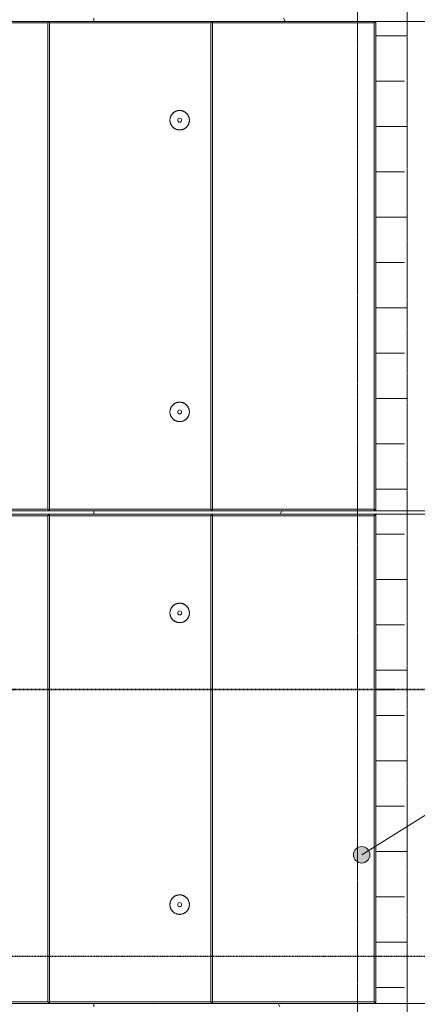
# Model space of a CAD drawing. Header units: millimetres. Extents: x -80560 to 110805, y -11020 to 52719.
# Tile 131 of 152: x 96244 to 98657, y 22310 to 28285. Entities that reach past the tile are written whole.
import ezdxf

# ---------------------------------------------------------------- set-up
doc = ezdxf.new("R2010")
doc.units = ezdxf.units.MM
for name, pattern in [('CENTER2', [20, 8, -4, 4, -4]), ('DASHDOT2', [8, 4, -2, 0, -2]), ('DASHED2-1', [3, 2, -1]), ('HIDDEN2', [4.5, 3, -1.5])]:
    doc.linetypes.add(name, pattern=pattern)
for name, color, linetype, lineweight in [('A-FLOR-OVHD', 1, 'DASHED2-1', 18), ('A-GENM', 13, 'Continuous', 18), ('A-GENM-HDLN', 13, 'DASHED2-1', 18), ('G-ANNO-SYMB', 111, 'Continuous', 9), ('G-ANNO-TEXT', 231, 'Continuous', 9), ('S-GRID', 1, 'Continuous', 9), ('S-STRS-MBND', 31, 'HIDDEN2', 18)]:
    doc.layers.add(name, color=color, linetype=linetype, lineweight=lineweight)

# ---------------------------------------------------------------- blocks, each defined once
blk = doc.blocks.new('95251-Leonardo College Leiden_rvt-1-DO_00 begane grond')
at = {"layer": 'A-GENM', "color": 130, "lineweight": 9}
for p, q in [((70530, 28275), (71520, 28275)), ((71520, 28265), (70540, 28265)), ((71520, 28275), (72510, 28275)), ((71525, 28270), (71520, 28275)), ((71525, 28270), (71520, 28265)), ((71520, 25315), (71520, 28265)), ((71530, 28265), (71525, 28270)), ((71530, 28265), (71530, 25315)), ((72510, 28265), (71530, 28265)), ((72510, 28275), (73500, 28275)), ((72515, 28270), (72510, 28275)), ((72515, 28270), (72510, 28265)), ((72510, 25315), (72510, 28265)), ((72520, 28265), (72515, 28270)), ((72520, 28265), (72520, 25315)), ((73500, 28265), (72520, 28265)), ((73505, 28270), (73500, 28275)), ((73505, 28270), (73500, 28265)), ((73500, 25315), (73500, 28265)), ((73510, 28265), (73505, 28270)), ((73510, 28265), (73510, 25315)), ((71520, 25305), (70530, 25305)), ((70530, 25285), (71520, 25285)), ((70540, 25315), (71520, 25315)), ((71520, 25275), (70540, 25275)), ((71520, 25315), (71525, 25310)), ((71520, 25305), (71525, 25310)), ((72510, 25305), (71520, 25305)), ((71520, 25285), (72510, 25285)), ((71525, 25280), (71520, 25285)), ((71525, 25280), (71520, 25275)), ((71520, 22325), (71520, 25275)), ((71525, 25310), (71530, 25315)), ((71530, 25275), (71525, 25280)), ((71530, 25315), (72510, 25315)), ((71530, 25275), (71530, 22325)), ((72510, 25275), (71530, 25275)), ((72510, 25315), (72515, 25310)), ((72510, 25305), (72515, 25310)), ((73500, 25305), (72510, 25305)), ((72510, 25285), (73500, 25285)), ((72515, 25280), (72510, 25285)), ((72515, 25280), (72510, 25275)), ((72510, 22325), (72510, 25275)), ((72515, 25310), (72520, 25315)), ((72520, 25275), (72515, 25280)), ((72520, 25315), (73500, 25315)), ((72520, 25275), (72520, 22325)), ((73500, 25275), (72520, 25275)), ((73500, 25315), (73505, 25310)), ((73500, 25305), (73505, 25310)), ((73505, 25280), (73500, 25285)), ((73505, 25280), (73500, 25275)), ((73500, 22325), (73500, 25275)), ((73505, 25310), (73510, 25315)), ((73510, 25275), (73505, 25280)), ((73510, 25275), (73510, 22325)), ((71520, 22315), (70530, 22315)), ((70540, 22325), (71520, 22325)), ((71520, 22325), (71525, 22320)), ((71520, 22315), (71525, 22320)), ((72510, 22315), (71520, 22315)), ((71525, 22320), (71530, 22325)), ((71530, 22325), (72510, 22325)), ((72510, 22325), (72515, 22320)), ((72510, 22315), (72515, 22320)), ((73500, 22315), (72510, 22315)), ((72515, 22320), (72520, 22325)), ((72520, 22325), (73500, 22325)), ((73500, 22325), (73505, 22320)), ((73500, 22315), (73505, 22320)), ((73505, 22320), (73510, 22325))]:
    blk.add_line(p, q, dxfattribs=at)
at = {"layer": 'A-GENM', "color": 130, "lineweight": 9, "flags": 128}
for points in [[(72320, 27734), (72317.6, 27734), (72315.3, 27733.8), (72312.9, 27733.6), (72310.6, 27733.2), (72308.3, 27732.8), (72306, 27732.3), (72303.7, 27731.7), (72301.4, 27731), (72299.2, 27730.2), (72297, 27729.3), (72294.9, 27728.4), (72292.8, 27727.3), (72290.7, 27726.2), (72288.7, 27725), (72286.7, 27723.7), (72284.8, 27722.3), (72282.9, 27720.9), (72281.1, 27719.4), (72279.4, 27717.8), (72277.7, 27716.1), (72276.1, 27714.4), (72274.5, 27712.6), (72273.1, 27710.7), (72271.7, 27708.8), (72270.4, 27706.9), (72269.1, 27704.9), (72268, 27702.8), (72266.9, 27700.7), (72265.9, 27698.6), (72265, 27696.4), (72264.2, 27694.2), (72263.5, 27691.9), (72262.8, 27689.6), (72262.3, 27687.3), (72261.9, 27685), (72261.5, 27682.7), (72261.2, 27680.3), (72261.1, 27678), (72261, 27675.6), (72261, 27673.3), (72261.1, 27670.9), (72261.4, 27668.6), (72261.7, 27666.2), (72262.1, 27663.9), (72262.5, 27661.6), (72263.1, 27659.3), (72263.8, 27657), (72264.6, 27654.8), (72265.4, 27652.6), (72266.4, 27650.4), (72267.4, 27648.3), (72268.5, 27646.2), (72269.7, 27644.2), (72270.9, 27642.2), (72272.3, 27640.3), (72273.7, 27638.4), (72275.2, 27636.6), (72276.8, 27634.8), (72278.4, 27633.1), (72280.1, 27631.5), (72281.9, 27629.9), (72283.8, 27628.4), (72285.6, 27627), (72287.6, 27625.7), (72289.6, 27624.4), (72291.6, 27623.3), (72293.7, 27622.2), (72295.9, 27621.2), (72298, 27620.2), (72300.2, 27619.4), (72302.5, 27618.7), (72304.7, 27618), (72307, 27617.4), (72309.3, 27617), (72311.7, 27616.6), (72314, 27616.3), (72316.4, 27616.1), (72318.7, 27616), (72320, 27616)], [(72320, 27616), (72322.4, 27616), (72324.7, 27616.2), (72327.1, 27616.4), (72329.4, 27616.8), (72331.7, 27617.2), (72334, 27617.7), (72336.3, 27618.3), (72338.6, 27619), (72340.8, 27619.8), (72343, 27620.7), (72345.1, 27621.6), (72347.2, 27622.7), (72349.3, 27623.8), (72351.3, 27625), (72353.3, 27626.3), (72355.2, 27627.7), (72357.1, 27629.1), (72358.9, 27630.6), (72360.6, 27632.2), (72362.3, 27633.9), (72363.9, 27635.6), (72365.5, 27637.4), (72366.9, 27639.3), (72368.3, 27641.2), (72369.6, 27643.1), (72370.9, 27645.1), (72372, 27647.2), (72373.1, 27649.3), (72374.1, 27651.4), (72375, 27653.6), (72375.8, 27655.8), (72376.5, 27658.1), (72377.2, 27660.4), (72377.7, 27662.7), (72378.1, 27665), (72378.5, 27667.3), (72378.8, 27669.7), (72378.9, 27672), (72379, 27674.4), (72379, 27676.7), (72378.9, 27679.1), (72378.6, 27681.4), (72378.3, 27683.8), (72377.9, 27686.1), (72377.5, 27688.4), (72376.9, 27690.7), (72376.2, 27693), (72375.4, 27695.2), (72374.6, 27697.4), (72373.6, 27699.6), (72372.6, 27701.7), (72371.5, 27703.8), (72370.3, 27705.8), (72369.1, 27707.8), (72367.7, 27709.7), (72366.3, 27711.6), (72364.8, 27713.4), (72363.2, 27715.2), (72361.6, 27716.9), (72359.9, 27718.5), (72358.1, 27720.1), (72356.2, 27721.6), (72354.4, 27723), (72352.4, 27724.3), (72350.4, 27725.6), (72348.4, 27726.7), (72346.3, 27727.8), (72344.1, 27728.8), (72342, 27729.8), (72339.8, 27730.6), (72337.5, 27731.3), (72335.3, 27732), (72333, 27732.6), (72330.7, 27733), (72328.3, 27733.4), (72326, 27733.7), (72323.6, 27733.9), (72321.3, 27734), (72320, 27734)], [(72320, 25964), (72317.6, 25964), (72315.3, 25963.8), (72312.9, 25963.6), (72310.6, 25963.2), (72308.3, 25962.8), (72306, 25962.3), (72303.7, 25961.7), (72301.4, 25961), (72299.2, 25960.2), (72297, 25959.3), (72294.9, 25958.4), (72292.8, 25957.3), (72290.7, 25956.2), (72288.7, 25955), (72286.7, 25953.7), (72284.8, 25952.3), (72282.9, 25950.9), (72281.1, 25949.4), (72279.4, 25947.8), (72277.7, 25946.1), (72276.1, 25944.4), (72274.5, 25942.6), (72273.1, 25940.7), (72271.7, 25938.8), (72270.4, 25936.9), (72269.1, 25934.9), (72268, 25932.8), (72266.9, 25930.7), (72265.9, 25928.6), (72265, 25926.4), (72264.2, 25924.2), (72263.5, 25921.9), (72262.8, 25919.6), (72262.3, 25917.3), (72261.9, 25915), (72261.5, 25912.7), (72261.2, 25910.3), (72261.1, 25908), (72261, 25905.6), (72261, 25903.3), (72261.1, 25900.9), (72261.4, 25898.6), (72261.7, 25896.2), (72262.1, 25893.9), (72262.5, 25891.6), (72263.1, 25889.3), (72263.8, 25887), (72264.6, 25884.8), (72265.4, 25882.6), (72266.4, 25880.4), (72267.4, 25878.3), (72268.5, 25876.2), (72269.7, 25874.2), (72270.9, 25872.2), (72272.3, 25870.3), (72273.7, 25868.4), (72275.2, 25866.6), (72276.8, 25864.8), (72278.4, 25863.1), (72280.1, 25861.5), (72281.9, 25859.9), (72283.8, 25858.4), (72285.6, 25857), (72287.6, 25855.7), (72289.6, 25854.4), (72291.6, 25853.3), (72293.7, 25852.2), (72295.9, 25851.2), (72298, 25850.2), (72300.2, 25849.4), (72302.5, 25848.7), (72304.7, 25848), (72307, 25847.4), (72309.3, 25847), (72311.7, 25846.6), (72314, 25846.3), (72316.4, 25846.1), (72318.7, 25846), (72320, 25846)], [(72320, 25846), (72322.4, 25846), (72324.7, 25846.2), (72327.1, 25846.4), (72329.4, 25846.8), (72331.7, 25847.2), (72334, 25847.7), (72336.3, 25848.3), (72338.6, 25849), (72340.8, 25849.8), (72343, 25850.7), (72345.1, 25851.6), (72347.2, 25852.7), (72349.3, 25853.8), (72351.3, 25855), (72353.3, 25856.3), (72355.2, 25857.7), (72357.1, 25859.1), (72358.9, 25860.6), (72360.6, 25862.2), (72362.3, 25863.9), (72363.9, 25865.6), (72365.5, 25867.4), (72366.9, 25869.3), (72368.3, 25871.2), (72369.6, 25873.1), (72370.9, 25875.1), (72372, 25877.2), (72373.1, 25879.3), (72374.1, 25881.4), (72375, 25883.6), (72375.8, 25885.8), (72376.5, 25888.1), (72377.2, 25890.4), (72377.7, 25892.7), (72378.1, 25895), (72378.5, 25897.3), (72378.8, 25899.7), (72378.9, 25902), (72379, 25904.4), (72379, 25906.7), (72378.9, 25909.1), (72378.6, 25911.4), (72378.3, 25913.8), (72377.9, 25916.1), (72377.5, 25918.4), (72376.9, 25920.7), (72376.2, 25923), (72375.4, 25925.2), (72374.6, 25927.4), (72373.6, 25929.6), (72372.6, 25931.7), (72371.5, 25933.8), (72370.3, 25935.8), (72369.1, 25937.8), (72367.7, 25939.7), (72366.3, 25941.6), (72364.8, 25943.4), (72363.2, 25945.2), (72361.6, 25946.9), (72359.9, 25948.5), (72358.1, 25950.1), (72356.2, 25951.6), (72354.4, 25953), (72352.4, 25954.3), (72350.4, 25955.6), (72348.4, 25956.7), (72346.3, 25957.8), (72344.1, 25958.8), (72342, 25959.8), (72339.8, 25960.6), (72337.5, 25961.3), (72335.3, 25962), (72333, 25962.6), (72330.7, 25963), (72328.3, 25963.4), (72326, 25963.7), (72323.6, 25963.9), (72321.3, 25964), (72320, 25964)], [(72320, 24744), (72317.6, 24744), (72315.3, 24743.8), (72312.9, 24743.6), (72310.6, 24743.2), (72308.3, 24742.8), (72306, 24742.3), (72303.7, 24741.7), (72301.4, 24741), (72299.2, 24740.2), (72297, 24739.3), (72294.9, 24738.4), (72292.8, 24737.3), (72290.7, 24736.2), (72288.7, 24735), (72286.7, 24733.7), (72284.8, 24732.3), (72282.9, 24730.9), (72281.1, 24729.4), (72279.4, 24727.8), (72277.7, 24726.1), (72276.1, 24724.4), (72274.5, 24722.6), (72273.1, 24720.7), (72271.7, 24718.8), (72270.4, 24716.9), (72269.1, 24714.9), (72268, 24712.8), (72266.9, 24710.7), (72265.9, 24708.6), (72265, 24706.4), (72264.2, 24704.2), (72263.5, 24701.9), (72262.8, 24699.6), (72262.3, 24697.3), (72261.9, 24695), (72261.5, 24692.7), (72261.2, 24690.3), (72261.1, 24688), (72261, 24685.6), (72261, 24683.3), (72261.1, 24680.9), (72261.4, 24678.6), (72261.7, 24676.2), (72262.1, 24673.9), (72262.5, 24671.6), (72263.1, 24669.3), (72263.8, 24667), (72264.6, 24664.8), (72265.4, 24662.6), (72266.4, 24660.4), (72267.4, 24658.3), (72268.5, 24656.2), (72269.7, 24654.2), (72270.9, 24652.2), (72272.3, 24650.3), (72273.7, 24648.4), (72275.2, 24646.6), (72276.8, 24644.8), (72278.4, 24643.1), (72280.1, 24641.5), (72281.9, 24639.9), (72283.8, 24638.4), (72285.6, 24637), (72287.6, 24635.7), (72289.6, 24634.4), (72291.6, 24633.3), (72293.7, 24632.2), (72295.9, 24631.2), (72298, 24630.2), (72300.2, 24629.4), (72302.5, 24628.7), (72304.7, 24628), (72307, 24627.4), (72309.3, 24627), (72311.7, 24626.6), (72314, 24626.3), (72316.4, 24626.1), (72318.7, 24626), (72320, 24626)], [(72320, 24626), (72322.4, 24626), (72324.7, 24626.2), (72327.1, 24626.4), (72329.4, 24626.8), (72331.7, 24627.2), (72334, 24627.7), (72336.3, 24628.3), (72338.6, 24629), (72340.8, 24629.8), (72343, 24630.7), (72345.1, 24631.6), (72347.2, 24632.7), (72349.3, 24633.8), (72351.3, 24635), (72353.3, 24636.3), (72355.2, 24637.7), (72357.1, 24639.1), (72358.9, 24640.6), (72360.6, 24642.2), (72362.3, 24643.9), (72363.9, 24645.6), (72365.5, 24647.4), (72366.9, 24649.3), (72368.3, 24651.2), (72369.6, 24653.1), (72370.9, 24655.1), (72372, 24657.2), (72373.1, 24659.3), (72374.1, 24661.4), (72375, 24663.6), (72375.8, 24665.8), (72376.5, 24668.1), (72377.2, 24670.4), (72377.7, 24672.7), (72378.1, 24675), (72378.5, 24677.3), (72378.8, 24679.7), (72378.9, 24682), (72379, 24684.4), (72379, 24686.7), (72378.9, 24689.1), (72378.6, 24691.4), (72378.3, 24693.8), (72377.9, 24696.1), (72377.5, 24698.4), (72376.9, 24700.7), (72376.2, 24703), (72375.4, 24705.2), (72374.6, 24707.4), (72373.6, 24709.6), (72372.6, 24711.7), (72371.5, 24713.8), (72370.3, 24715.8), (72369.1, 24717.8), (72367.7, 24719.7), (72366.3, 24721.6), (72364.8, 24723.4), (72363.2, 24725.2), (72361.6, 24726.9), (72359.9, 24728.5), (72358.1, 24730.1), (72356.2, 24731.6), (72354.4, 24733), (72352.4, 24734.3), (72350.4, 24735.6), (72348.4, 24736.7), (72346.3, 24737.8), (72344.1, 24738.8), (72342, 24739.8), (72339.8, 24740.6), (72337.5, 24741.3), (72335.3, 24742), (72333, 24742.6), (72330.7, 24743), (72328.3, 24743.4), (72326, 24743.7), (72323.6, 24743.9), (72321.3, 24744), (72320, 24744)], [(72320, 22974), (72317.6, 22974), (72315.3, 22973.8), (72312.9, 22973.6), (72310.6, 22973.2), (72308.3, 22972.8), (72306, 22972.3), (72303.7, 22971.7), (72301.4, 22971), (72299.2, 22970.2), (72297, 22969.3), (72294.9, 22968.4), (72292.8, 22967.3), (72290.7, 22966.2), (72288.7, 22965), (72286.7, 22963.7), (72284.8, 22962.3), (72282.9, 22960.9), (72281.1, 22959.4), (72279.4, 22957.8), (72277.7, 22956.1), (72276.1, 22954.4), (72274.5, 22952.6), (72273.1, 22950.7), (72271.7, 22948.8), (72270.4, 22946.9), (72269.1, 22944.9), (72268, 22942.8), (72266.9, 22940.7), (72265.9, 22938.6), (72265, 22936.4), (72264.2, 22934.2), (72263.5, 22931.9), (72262.8, 22929.6), (72262.3, 22927.3), (72261.9, 22925), (72261.5, 22922.7), (72261.2, 22920.3), (72261.1, 22918), (72261, 22915.6), (72261, 22913.3), (72261.1, 22910.9), (72261.4, 22908.6), (72261.7, 22906.2), (72262.1, 22903.9), (72262.5, 22901.6), (72263.1, 22899.3), (72263.8, 22897), (72264.6, 22894.8), (72265.4, 22892.6), (72266.4, 22890.4), (72267.4, 22888.3), (72268.5, 22886.2), (72269.7, 22884.2), (72270.9, 22882.2), (72272.3, 22880.3), (72273.7, 22878.4), (72275.2, 22876.6), (72276.8, 22874.8), (72278.4, 22873.1), (72280.1, 22871.5), (72281.9, 22869.9), (72283.8, 22868.4), (72285.6, 22867), (72287.6, 22865.7), (72289.6, 22864.4), (72291.6, 22863.3), (72293.7, 22862.2), (72295.9, 22861.2), (72298, 22860.2), (72300.2, 22859.4), (72302.5, 22858.7), (72304.7, 22858), (72307, 22857.4), (72309.3, 22857), (72311.7, 22856.6), (72314, 22856.3), (72316.4, 22856.1), (72318.7, 22856), (72320, 22856)], [(72320, 22856), (72322.4, 22856), (72324.7, 22856.2), (72327.1, 22856.4), (72329.4, 22856.8), (72331.7, 22857.2), (72334, 22857.7), (72336.3, 22858.3), (72338.6, 22859), (72340.8, 22859.8), (72343, 22860.7), (72345.1, 22861.6), (72347.2, 22862.7), (72349.3, 22863.8), (72351.3, 22865), (72353.3, 22866.3), (72355.2, 22867.7), (72357.1, 22869.1), (72358.9, 22870.6), (72360.6, 22872.2), (72362.3, 22873.9), (72363.9, 22875.6), (72365.5, 22877.4), (72366.9, 22879.3), (72368.3, 22881.2), (72369.6, 22883.1), (72370.9, 22885.1), (72372, 22887.2), (72373.1, 22889.3), (72374.1, 22891.4), (72375, 22893.6), (72375.8, 22895.8), (72376.5, 22898.1), (72377.2, 22900.4), (72377.7, 22902.7), (72378.1, 22905), (72378.5, 22907.3), (72378.8, 22909.7), (72378.9, 22912), (72379, 22914.4), (72379, 22916.7), (72378.9, 22919.1), (72378.6, 22921.4), (72378.3, 22923.8), (72377.9, 22926.1), (72377.5, 22928.4), (72376.9, 22930.7), (72376.2, 22933), (72375.4, 22935.2), (72374.6, 22937.4), (72373.6, 22939.6), (72372.6, 22941.7), (72371.5, 22943.8), (72370.3, 22945.8), (72369.1, 22947.8), (72367.7, 22949.7), (72366.3, 22951.6), (72364.8, 22953.4), (72363.2, 22955.2), (72361.6, 22956.9), (72359.9, 22958.5), (72358.1, 22960.1), (72356.2, 22961.6), (72354.4, 22963), (72352.4, 22964.3), (72350.4, 22965.6), (72348.4, 22966.7), (72346.3, 22967.8), (72344.1, 22968.8), (72342, 22969.8), (72339.8, 22970.6), (72337.5, 22971.3), (72335.3, 22972), (72333, 22972.6), (72330.7, 22973), (72328.3, 22973.4), (72326, 22973.7), (72323.6, 22973.9), (72321.3, 22974), (72320, 22974)]]:
    blk.add_lwpolyline(points, dxfattribs=at)
at = {"layer": 'A-GENM', "color": 130, "lineweight": 9}
for centre, radius, start, end in [((72320, 27675), 59, 90, 270), ((72320, 27675), 59, 270, 90), ((72320, 27675), 12, 90, 270), ((72320, 27675), 12, 270, 90), ((72320, 25905), 59, 90, 270), ((72320, 25905), 59, 270, 90), ((72320, 25905), 12, 90, 270), ((72320, 25905), 12, 270, 90), ((72320, 24685), 59, 90, 270), ((72320, 24685), 59, 270, 90), ((72320, 24685), 12, 90, 270), ((72320, 24685), 12, 270, 90), ((72320, 22915), 59, 90, 270), ((72320, 22915), 59, 270, 90), ((72320, 22915), 12, 90, 270), ((72320, 22915), 12, 270, 90)]:
    blk.add_arc(centre, radius, start, end, dxfattribs=at)
blk = doc.blocks.new('00_EHA_GEN_normaal fiets_small - 00_EHA_GEN_normaal fiets_breed-V130-DO_00 begane grond')
at = {"layer": 'A-GENM'}
for p, q in [((-159.6, 185.5), (-159.6, 187)), ((-150.9, 167), (-159.6, 185.5)), ((-884.1, 0), (-710, 0)), ((-884.1, 0), (-710, 0))]:
    blk.add_line(p, q, dxfattribs=at)
at = {"layer": 'A-GENM-HDLN'}
for p, q in [((-900, -275), (-900, 275)), ((-710, 275), (-900, 275)), ((1000, 167), (1000, 187)), ((-900, -275), (-710, -275))]:
    blk.add_line(p, q, dxfattribs=at)
blk = doc.blocks.new('00_EHA_GEN_normaal fiets_small - 00_EHA_GEN_normaal fiets_breed-V127-DO_00 begane grond')
at = {"layer": 'A-GENM'}
blk.add_line((-884.1, 0), (-710, 0), dxfattribs=at)
blk.add_line((-884.1, 0), (-710, 0), dxfattribs=at)
at = {"layer": 'A-GENM-HDLN'}
for p, q in [((-900, -275), (-900, 275)), ((-710, 275), (-900, 275)), ((-900, -275), (-710, -275))]:
    blk.add_line(p, q, dxfattribs=at)
blk = doc.blocks.new('00_EHA_GEN_normaal fiets_small - 00_EHA_GEN_normaal fiets_breed-V131-DO_00 begane grond')
at = {"layer": 'A-GENM'}
for p, q in [((-884.1, 0), (-710, 0)), ((-884.1, 0), (-710, 0)), ((-139.6, -143), (-130.3, -123))]:
    blk.add_line(p, q, dxfattribs=at)
at = {"layer": 'A-GENM-HDLN'}
for p, q in [((-900, -275), (-900, 275)), ((-710, 275), (-900, 275)), ((1000, -143), (1000, -123)), ((-900, -275), (-710, -275))]:
    blk.add_line(p, q, dxfattribs=at)
blk = doc.blocks.new('00_EHA_GEN_normaal fiets_small - 00_EHA_GEN_normaal fiets_breed-V132-DO_00 begane grond')
at = {"layer": 'A-GENM'}
for p, q in [((-884.1, 0), (-710, 0)), ((-884.1, 0), (-710, 0)), ((438.9, -32.4), (437.8, -32))]:
    blk.add_line(p, q, dxfattribs=at)
at = {"layer": 'A-GENM-HDLN'}
for p, q in [((-900, -275), (-900, 275)), ((-710, 275), (-900, 275)), ((-900, -275), (-710, -275))]:
    blk.add_line(p, q, dxfattribs=at)
blk = doc.blocks.new('00_EHA_GEN_normaal fiets_small - 00_EHA_GEN_normaal fiets_breed-V133-DO_00 begane grond')
at = {"layer": 'A-GENM'}
for p, q in [((-118.1, 97), (-127.5, 117)), ((210.7, 100), (210.7, 97)), ((629, 97), (637.8, 100)), ((637.8, 100), (637.8, 97)), ((-884.1, 0), (-710, 0)), ((-884.1, 0), (-710, 0))]:
    blk.add_line(p, q, dxfattribs=at)
at = {"layer": 'A-GENM-HDLN'}
for p, q in [((-900, -275), (-900, 275)), ((-710, 275), (-900, 275)), ((1000, 97), (1000, 117)), ((-900, -275), (-710, -275))]:
    blk.add_line(p, q, dxfattribs=at)

msp = doc.modelspace()

# ---------------------------------------------------------------- hatches: boundary and pattern name
at = {"layer": 'G-ANNO-TEXT'}
h = msp.add_hatch(color=50, dxfattribs=at)
edge = h.paths.add_edge_path(flags=0)
edge.add_arc((98319.8, 23217.1), 50, 0, 360)

# ---------------------------------------------------------------- linework, layer by layer
at = {"layer": 'A-FLOR-OVHD'}
msp.add_line((98294.8, 35057.3), (98294.8, 9997.3), dxfattribs=at)
at = {"layer": 'G-ANNO-SYMB', "linetype": 'DASHDOT2', "lineweight": 35}
msp.add_line((38786.5, 24220.1), (104099.5, 24220.1), dxfattribs=at)
at = {"layer": 'G-ANNO-TEXT', "color": 50}
msp.add_line((98319.8, 23217.1), (99305.5, 23833.9), dxfattribs=at)
msp.add_circle((98319.8, 23217.1), 50, dxfattribs=at)
at = {"layer": 'S-GRID', "linetype": 'CENTER2', "lineweight": 25}
msp.add_line((110204.9, 22600), (29945.3, 22600), dxfattribs=at)
at = {"layer": 'S-STRS-MBND'}
for p, q in [((100532.4, 28275), (94444.8, 28275)), ((96424.8, 25305), (96424.8, 28275)), ((97414.8, 25305), (97414.8, 28275)), ((98404.8, 25305), (98404.8, 28275)), ((101917.3, 25305), (94444.8, 25305)), ((100532.4, 25285), (94444.8, 25285)), ((96424.8, 22315), (96424.8, 25285)), ((97414.8, 22315), (97414.8, 25285)), ((98404.8, 22315), (98404.8, 25285)), ((101917.3, 22315), (94444.8, 22315))]:
    msp.add_line(p, q, dxfattribs=at)

# ---------------------------------------------------------------- block references
at = {"color": 250, "lineweight": 5}
msp.add_blockref('95251-Leonardo College Leiden_rvt-1-DO_00 begane grond', (24894.8, 0), dxfattribs=at)
at = {"layer": 'A-GENM', "rotation": 180}
for name, p in [('00_EHA_GEN_normaal fiets_small - 00_EHA_GEN_normaal fiets_breed-V130-DO_00 begane grond', (97694.8, 28462)), ('00_EHA_GEN_normaal fiets_small - 00_EHA_GEN_normaal fiets_breed-V127-DO_00 begane grond', (97694.8, 27912)), ('00_EHA_GEN_normaal fiets_small - 00_EHA_GEN_normaal fiets_breed-V127-DO_00 begane grond', (97694.8, 27362)), ('00_EHA_GEN_normaal fiets_small - 00_EHA_GEN_normaal fiets_breed-V127-DO_00 begane grond', (97694.8, 26812)), ('00_EHA_GEN_normaal fiets_small - 00_EHA_GEN_normaal fiets_breed-V127-DO_00 begane grond', (97694.8, 26262)), ('00_EHA_GEN_normaal fiets_small - 00_EHA_GEN_normaal fiets_breed-V127-DO_00 begane grond', (97694.8, 25712)), ('00_EHA_GEN_normaal fiets_small - 00_EHA_GEN_normaal fiets_breed-V131-DO_00 begane grond', (97694.8, 25162)), ('00_EHA_GEN_normaal fiets_small - 00_EHA_GEN_normaal fiets_breed-V132-DO_00 begane grond', (97694.8, 24612)), ('00_EHA_GEN_normaal fiets_small - 00_EHA_GEN_normaal fiets_breed-V127-DO_00 begane grond', (97694.8, 24062)), ('00_EHA_GEN_normaal fiets_small - 00_EHA_GEN_normaal fiets_breed-V127-DO_00 begane grond', (97694.8, 23512)), ('00_EHA_GEN_normaal fiets_small - 00_EHA_GEN_normaal fiets_breed-V127-DO_00 begane grond', (97694.8, 22962)), ('00_EHA_GEN_normaal fiets_small - 00_EHA_GEN_normaal fiets_breed-V133-DO_00 begane grond', (97694.8, 22412))]:
    msp.add_blockref(name, p, dxfattribs=at)

doc.saveas('drawing.dxf')
